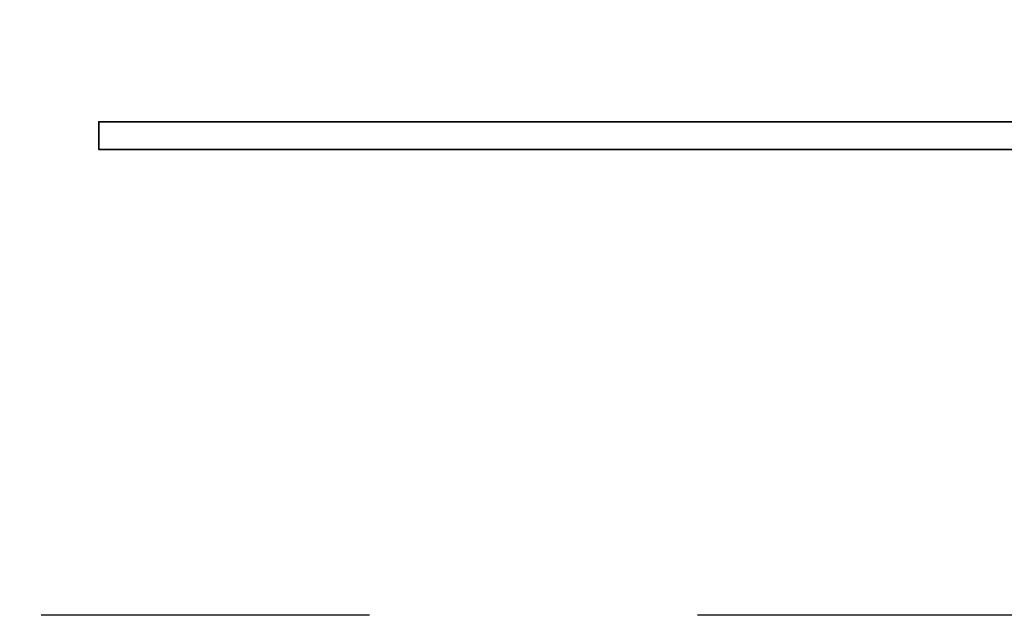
# Model space of a CAD drawing. Extents: x 473 to 1054, y -122 to 208.
# Tile 17 of 40: x 1017.24 to 1020.99, y -68.56 to -66.3. Entities that reach past the tile are written whole.
import ezdxf

# ---------------------------------------------------------------- set-up
doc = ezdxf.new("R2010")
doc.units = 0
doc.header["$MEASUREMENT"] = 0
doc.linetypes.add('CENTER', pattern=[2, 1.25, -0.25, 0.25, -0.25])
for name, color, linetype in [('CL', 1, 'CENTER'), ('DIM', 4, 'CONTINUOUS'), ('layer 1', 7, 'CONTINUOUS')]:
    doc.layers.add(name, color=color, linetype=linetype)

# ---------------------------------------------------------------- blocks, each defined once
blk = doc.blocks.new('TBI MOTION logo(完整正式版)')
at = {"layer": 'layer 1', "color": 22, "lineweight": 35}
blk.add_open_spline([(75.90875, -9.47875), (75.90875, -9.47875), (75.90875, -12.28625), (75.90875, -12.28625), (75.90875, -12.28625), (75.90875, -12.28625), (75.90875, -12.47875), (75.90875, -12.47875), (75.90875, -12.47875), (75.90875, -12.47875), (75.71625, -12.47875), (75.71625, -12.47875), (75.71625, -12.47875), (75.71625, -12.47875), (-88.32875, -12.47875), (-88.32875, -12.47875), (-88.32875, -12.47875), (-88.32875, -12.47875), (-88.32875, -13.29375), (-88.32875, -13.29375), (-88.32875, -13.29375), (-88.32875, -13.29375), (82.89125, -13.29375), (82.89125, -13.29375), (82.89125, -13.29375), (82.89125, -13.29375), (75.90875, -9.47875), (75.90875, -9.47875)], degree=3, knots=[0, 0, 0, 0, 0.14285714, 0.14285714, 0.14285714, 0.14285715, 0.28571429, 0.28571429, 0.28571429, 0.2857143, 0.42857143, 0.42857143, 0.42857143, 0.42857144, 0.57142857, 0.57142857, 0.57142857, 0.57142858, 0.71428571, 0.71428571, 0.71428571, 0.71428572, 0.85714286, 0.85714286, 0.85714286, 0.85714287, 1, 1, 1, 1], dxfattribs=at)

msp = doc.modelspace()

# ---------------------------------------------------------------- linework, layer by layer
at = {"layer": 'CL', "color": 7, "ltscale": 5}
msp.add_line((1046.0706, -68.5642), (997.0706, -68.5642), dxfattribs=at)

# ---------------------------------------------------------------- block references
at = {"layer": 'DIM', "xscale": 0.1295999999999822, "yscale": 0.1295999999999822, "zscale": 0.1295999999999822}
msp.add_blockref('TBI MOTION logo(完整正式版)', (1028.9871, -65.0669), dxfattribs=at)

doc.saveas('drawing.dxf')
